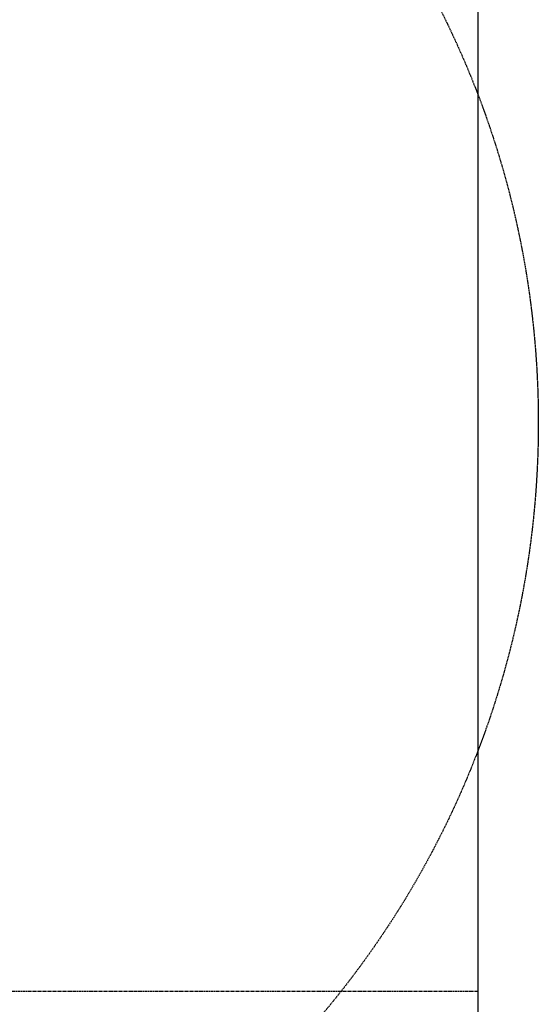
# Model space of a CAD drawing. Header units: inches. Extents: x -4968858 to -265257, y -220693 to 1871410.
# Tile 217 of 256: x -1885978 to -1885774, y 1194171 to 1194558. Entities that reach past the tile are written whole.
import ezdxf

# ---------------------------------------------------------------- set-up
doc = ezdxf.new("R2010")
doc.units = ezdxf.units.IN
doc.header["$MEASUREMENT"] = 0
for name, pattern in [('CENTER', [2, 1.25, -0.25, 0.25, -0.25]), ('CONTINOUS', [0]), ('HIDDEN', [0.375, 0.25, -0.125])]:
    doc.linetypes.add(name, pattern=pattern)
doc.layers.add('GRID', color=8, linetype='Continuous')
doc.layers.add('IPB', color=6, linetype='Continuous')

# ---------------------------------------------------------------- blocks, each defined once
blk = doc.blocks.new('UTCOMBINE')
at = {"color": 6}
blk.add_line((-716267.68, 45726.59, 0), (-716267.68, 46828.94, 0), dxfattribs=at)
blk.add_line((-716267.68, 45726.59, 0), (-716267.68, 46828.94, 0), dxfattribs=at)
blk.add_line((-716267.68, 45726.59, 0), (-716267.68, 46828.94, 0), dxfattribs=at)
blk.add_line((-716267.68, 45726.59, 0), (-716267.68, 46828.94, 0), dxfattribs=at)
at = {"color": 6, "linetype": 'CENTER'}
blk.add_line((-716267.68, 46783.94, 0), (-716062.06, 46783.94, 0), dxfattribs=at)
at = {"layer": 'IPB', "linetype": 'HIDDEN'}
blk.add_circle((-715930.15, 46560.06, 0), 361.31, dxfattribs=at)
blk = doc.blocks.new('TFMR YARD')
at = {"layer": 'GRID', "color": 1, "rotation": 180}
blk.add_blockref('UTCOMBINE', (-795623.35, 296115.83, 0), dxfattribs=at)

msp = doc.modelspace()

# ---------------------------------------------------------------- block references
at = {"color": 1, "linetype": 'CONTINOUS', "lineweight": 15}
msp.add_blockref('TFMR YARD', (-1806442.03, 944843.99), dxfattribs=at)

doc.saveas('drawing.dxf')
